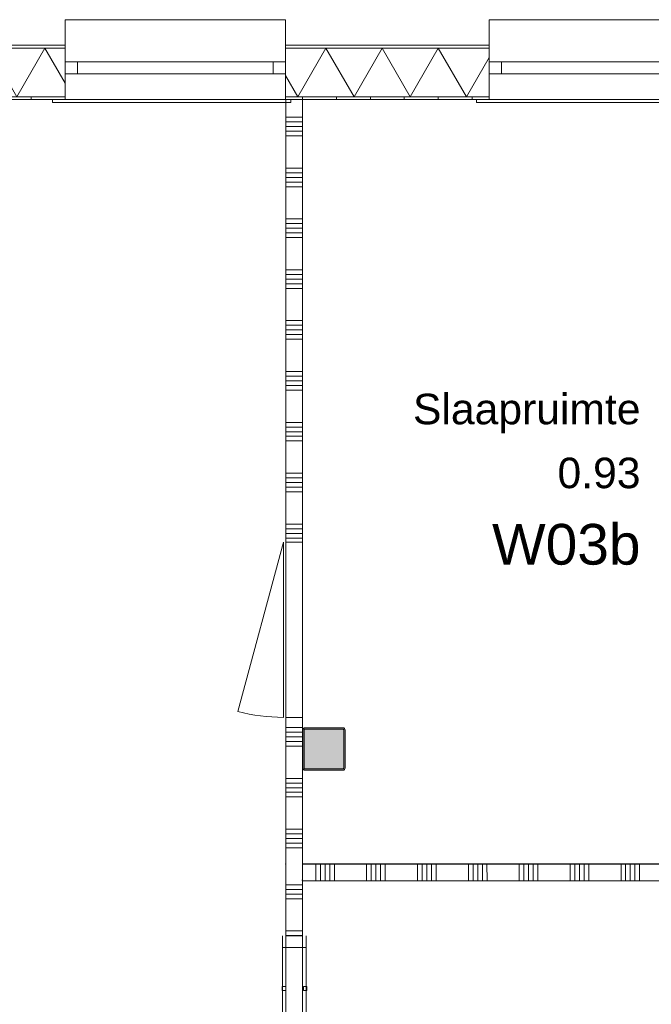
# Model space of a CAD drawing. Header units: millimetres. Extents: x -850 to 154668, y -80411 to 71019.
# Tile 191 of 236: x 54532 to 58257, y 48577 to 54385. Entities that reach past the tile are written whole.
import ezdxf
from ezdxf.enums import TextEntityAlignment as Align

# ---------------------------------------------------------------- set-up
doc = ezdxf.new("R2010")
doc.units = ezdxf.units.MM
doc.header["$MEASUREMENT"] = 0
for name, color, linetype in [('New_21 Buitenwanden', 7, 'Continuous'), ('New_21 Buitenwanden Doorsnede-arcering', 7, 'Continuous'), ('New_21 Buitenwanden Laagscheidingslijnen', 7, 'Continuous'), ('New_21 Buitenwanden Ramen', 7, 'Continuous'), ('New_22 NC Binnenwanden', 7, 'Continuous'), ('New_22 NC Binnenwanden Deuren', 7, 'Continuous'), ('New_22 NC Binnenwanden Doorsnede-arcering', 7, 'Continuous'), ('New_22 NC Binnenwanden Laagscheidingslijnen', 7, 'Continuous'), ('New_22 NC Binnenwanden Ramen', 7, 'Continuous'), ('New_23 Vloeren', 7, 'Continuous'), ('New_72 Vaste Inrichting', 7, 'Continuous'), ('New_Z Ruimtefuncties', 7, 'Continuous'), ('New_Z Ruimtefuncties Zone omranding', 7, 'Continuous'), ('New_Z Ruimtefuncties Zone tekst', 7, 'Continuous'), ('S-COLS-____-OTLN.RVT S', 7, 'Continuous'), ('S-COLS-____-OTLN.RVT S 2D arcering', 7, 'Continuous')]:
    doc.layers.add(name, color=color, linetype=linetype)
doc.styles.add('GENERATED_STYLE_1', font='arial.ttf')
doc.styles.add('GENERATED_STYLE_2', font='arial.ttf')
pattern_1 = [(270, (0, 0), (200, 0), [])]

# ---------------------------------------------------------------- blocks, each defined once
blk = doc.blocks.new('Slab_3_1', base_point=(31200.9, 49880))
at = {"layer": 'New_23 Vloeren', "color": 7, "linetype": 'Continuous', "lineweight": 0, "flags": 128}
blk.add_lwpolyline([(31200.9, 49880), (31200.9, 38994.9), (42600, 38994.9), (42600, 36555.1), (50070.2, 36555.1), (50070.2, 33195.8), (61804.1, 33195.8), (61804.1, 53915), (31400.3, 53915), (31400.3, 49880)], close=True, dxfattribs=at)
blk = doc.blocks.new('*X124')
at = {"layer": 'New_22 NC Binnenwanden Doorsnede-arcering', "color": 254, "linetype": 'Continuous', "lineweight": 0, "true_color": 0xe9ebeb}
for p, q in [((56100.6, 53809.9), (56200.6, 53809.9)), ((56100.6, 53782.4), (56200.6, 53782.4)), ((56100.6, 53755), (56200.6, 53755)), ((56100.6, 53727.6), (56200.6, 53727.6)), ((56100.6, 53700.1), (56200.6, 53700.1)), ((56100.6, 53509.9), (56200.6, 53509.9)), ((56100.6, 53482.4), (56200.6, 53482.4)), ((56100.6, 53455), (56200.6, 53455)), ((56100.6, 53427.6), (56200.6, 53427.6)), ((56100.6, 53400.1), (56200.6, 53400.1)), ((56100.6, 53209.9), (56200.6, 53209.9)), ((56100.6, 53182.4), (56200.6, 53182.4)), ((56100.6, 53155), (56200.6, 53155)), ((56100.6, 53127.6), (56200.6, 53127.6)), ((56100.6, 53100.1), (56200.6, 53100.1)), ((56100.6, 52909.9), (56200.6, 52909.9)), ((56100.6, 52882.4), (56200.6, 52882.4)), ((56100.6, 52855), (56200.6, 52855)), ((56100.6, 52827.6), (56200.6, 52827.6)), ((56100.6, 52800.1), (56200.6, 52800.1)), ((56100.6, 52609.9), (56200.6, 52609.9)), ((56100.6, 52582.4), (56200.6, 52582.4)), ((56100.6, 52555), (56200.6, 52555)), ((56100.6, 52527.6), (56200.6, 52527.6)), ((56100.6, 52500.1), (56200.6, 52500.1)), ((56100.6, 52309.9), (56200.6, 52309.9)), ((56100.6, 52282.4), (56200.6, 52282.4)), ((56100.6, 52255), (56200.6, 52255)), ((56100.6, 52227.6), (56200.6, 52227.6)), ((56100.6, 52200.1), (56200.6, 52200.1)), ((56100.6, 52009.9), (56200.6, 52009.9)), ((56100.6, 51982.4), (56200.6, 51982.4)), ((56100.6, 51955), (56200.6, 51955)), ((56100.6, 51927.6), (56200.6, 51927.6)), ((56100.6, 51900.1), (56200.6, 51900.1)), ((56100.6, 51709.9), (56200.6, 51709.9)), ((56100.6, 51682.4), (56200.6, 51682.4)), ((56100.6, 51655), (56200.6, 51655)), ((56100.6, 51627.6), (56200.6, 51627.6)), ((56100.6, 51600.1), (56200.6, 51600.1)), ((56100.6, 51409.9), (56200.6, 51409.9)), ((56100.6, 51382.4), (56200.6, 51382.4)), ((56100.6, 51355), (56200.6, 51355)), ((56100.6, 51327.6), (56200.6, 51327.6))]:
    blk.add_line(p, q, dxfattribs=at)
blk = doc.blocks.new('*X125')
at = {"layer": 'New_22 NC Binnenwanden Doorsnede-arcering', "color": 254, "linetype": 'Continuous', "lineweight": 0, "true_color": 0xe9ebeb}
for p, q in [((56100.6, 50209.9), (56200.6, 50209.9)), ((56100.6, 50182.4), (56200.6, 50182.4)), ((56100.6, 50155), (56200.6, 50155)), ((56100.6, 50127.6), (56200.6, 50127.6)), ((56100.6, 50100.1), (56200.6, 50100.1)), ((56100.6, 49909.9), (56200.6, 49909.9)), ((56100.6, 49882.4), (56200.6, 49882.4)), ((56100.6, 49855), (56200.6, 49855)), ((56100.6, 49827.6), (56200.6, 49827.6)), ((56100.6, 49800.1), (56200.6, 49800.1)), ((56100.6, 49609.9), (56200.6, 49609.9)), ((56100.6, 49582.4), (56200.6, 49582.4)), ((56100.6, 49555), (56200.6, 49555)), ((56100.6, 49527.6), (56200.6, 49527.6)), ((56100.6, 49500.1), (56200.6, 49500.1))]:
    blk.add_line(p, q, dxfattribs=at)
blk = doc.blocks.new('D1 22_3')
at = {"layer": 'New_22 NC Binnenwanden Deuren', "color": 1, "linetype": 'Continuous', "lineweight": 0}
for q in [(-481.8, 267.6), (-517, 0)]:
    blk.add_line((517, 0), q, dxfattribs=at)
at = {"layer": 'New_22 NC Binnenwanden Deuren', "color": 7, "linetype": 'Continuous', "lineweight": 0}
for p, q in [((-517, -114), (-517, -14)), ((-517, -114), (-517, -14)), ((517, -114), (517, -14)), ((517, -114), (517, -14))]:
    blk.add_line(p, q, dxfattribs=at)
at = {"layer": 'New_22 NC Binnenwanden Deuren', "color": 1, "linetype": 'Continuous', "lineweight": 0}
blk.add_arc((517, 0), 1034, 165, 180, dxfattribs=at)
blk = doc.blocks.new('*X127')
at = {"layer": 'New_22 NC Binnenwanden Doorsnede-arcering', "color": 254, "linetype": 'Continuous', "lineweight": 0, "true_color": 0xe9ebeb}
blk.add_line((56195.7, 49309.9), (56200.6, 49309.9), dxfattribs=at)
blk = doc.blocks.new('Wall_22_1', base_point=(56200.6, 53915))
at = {"layer": 'New_22 NC Binnenwanden', "color": 8, "linetype": 'Continuous', "lineweight": 0, "true_color": 0x778488}
for p, q in [((56200.6, 51303.7), (56100.6, 51303.7)), ((56200.6, 50269.7), (56100.6, 50269.7))]:
    blk.add_line(p, q, dxfattribs=at)
at = {"layer": 'New_22 NC Binnenwanden', "color": 8, "linetype": 'Continuous', "lineweight": 0, "true_color": 0x778488, "flags": 128}
for points in [[(56100.6, 53915), (56100.6, 51303.7)], [(56200.6, 53915), (56100.6, 53915)], [(56200.6, 51303.7), (56200.6, 53915)], [(56100.6, 50269.7), (56100.6, 49405)], [(56200.6, 50189), (56200.6, 50269.7)], [(56200.6, 49405), (56200.6, 49971)]]:
    blk.add_lwpolyline(points, dxfattribs=at)
at = {"layer": 'New_22 NC Binnenwanden Laagscheidingslijnen', "color": 8, "linetype": 'Continuous', "lineweight": 0, "true_color": 0x778488}
blk.add_line((56200.6, 49305), (56200.6, 49405), dxfattribs=at)
blk.add_point((56100.6, 49405), dxfattribs=at)
at = {"layer": 'New_22 NC Binnenwanden', "color": 8, "lineweight": 0, "true_color": 0x778488}
for name in ['*X124', '*X125', '*X127']:
    blk.add_blockref(name, (0, 0), dxfattribs=at)
at = {"layer": 'New_22 NC Binnenwanden Deuren', "color": 1, "linetype": 'Continuous', "lineweight": 0, "zscale": 1000, "rotation": 90.00012188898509}
blk.add_blockref('D1 22_3', (56086.6, 50786.7), dxfattribs=at)
blk = doc.blocks.new('*X142')
at = {"layer": 'New_22 NC Binnenwanden Doorsnede-arcering', "color": 254, "linetype": 'Continuous', "lineweight": 0, "true_color": 0xe9ebeb}
for p, q in [((56100.6, 49282.4), (56200.6, 49282.4)), ((56100.6, 49255), (56200.6, 49255)), ((56100.6, 49227.6), (56200.6, 49227.6)), ((56100.6, 49200.1), (56200.6, 49200.1)), ((56100.6, 49009.9), (56200.6, 49009.9)), ((56100.6, 48982.4), (56200.6, 48982.4))]:
    blk.add_line(p, q, dxfattribs=at)
blk = doc.blocks.new('*X143')
at = {"layer": 'New_22 NC Binnenwanden Doorsnede-arcering', "color": 254, "linetype": 'Continuous', "lineweight": 0, "true_color": 0xe9ebeb}
for p, q in [((56100.6, 48355), (56200.6, 48355)), ((56100.6, 48327.6), (56200.6, 48327.6)), ((56100.6, 48300.1), (56200.6, 48300.1)), ((56100.6, 48109.9), (56200.6, 48109.9)), ((56100.6, 48082.4), (56200.6, 48082.4)), ((56100.6, 48055), (56200.6, 48055)), ((56100.6, 48027.6), (56200.6, 48027.6)), ((56100.6, 48000.1), (56200.6, 48000.1)), ((56100.6, 47809.9), (56200.6, 47809.9)), ((56100.6, 47782.4), (56200.6, 47782.4)), ((56100.6, 47755), (56200.6, 47755)), ((56100.6, 47727.6), (56200.6, 47727.6)), ((56100.6, 47700.1), (56200.6, 47700.1)), ((56100.6, 47509.9), (56200.6, 47509.9)), ((56100.6, 47482.4), (56200.6, 47482.4)), ((56100.6, 47455), (56200.6, 47455)), ((56100.6, 47427.6), (56200.6, 47427.6)), ((56100.6, 47400.1), (56200.6, 47400.1)), ((56100.6, 47209.9), (56200.6, 47209.9)), ((56100.6, 47182.4), (56200.6, 47182.4)), ((56100.6, 47155), (56200.6, 47155)), ((56100.6, 47127.6), (56200.6, 47127.6)), ((56100.6, 47100.1), (56200.6, 47100.1)), ((56100.6, 46909.9), (56200.6, 46909.9)), ((56100.6, 46882.4), (56200.6, 46882.4)), ((56100.6, 46855), (56200.6, 46855)), ((56100.6, 46827.6), (56200.6, 46827.6)), ((56100.6, 46800.1), (56200.6, 46800.1)), ((56100.6, 46609.9), (56200.6, 46609.9)), ((56100.6, 46582.4), (56200.6, 46582.4)), ((56100.6, 46555), (56200.6, 46555)), ((56100.6, 46527.6), (56200.6, 46527.6)), ((56100.6, 46500.1), (56200.6, 46500.1)), ((56100.6, 46309.9), (56200.6, 46309.9)), ((56100.6, 46282.4), (56200.6, 46282.4))]:
    blk.add_line(p, q, dxfattribs=at)
blk = doc.blocks.new('*X144')
at = {"layer": 'New_22 NC Binnenwanden Doorsnede-arcering', "color": 254, "linetype": 'Continuous', "lineweight": 0, "true_color": 0xe9ebeb}
for p, q in [((56100.6, 45655), (56200.6, 45655)), ((56100.6, 45627.6), (56200.6, 45627.6)), ((56100.6, 45600.1), (56200.6, 45600.1)), ((56100.6, 45409.9), (56200.6, 45409.9)), ((56100.6, 45382.4), (56200.6, 45382.4)), ((56100.6, 45355), (56200.6, 45355)), ((56100.6, 45327.6), (56200.6, 45327.6)), ((56100.6, 45300.1), (56200.6, 45300.1)), ((56100.6, 45109.9), (56200.6, 45109.9)), ((56100.6, 45082.4), (56200.6, 45082.4)), ((56100.6, 45055), (56200.6, 45055)), ((56100.6, 45027.6), (56200.6, 45027.6)), ((56100.6, 45000.1), (56200.6, 45000.1))]:
    blk.add_line(p, q, dxfattribs=at)
blk = doc.blocks.new('R rond 22')
at = {"layer": 'New_22 NC Binnenwanden Ramen', "color": 1, "linetype": 'Continuous', "lineweight": 0}
for p, q in [((-300, 0), (-233, 0)), ((-233, 0), (-233, -139)), ((-233, 0), (233, 0)), ((233, -139), (233, 0)), ((233, 0), (300, 0)), ((-233, -139), (-300, -139)), ((233, -139), (-233, -139)), ((300, -139), (233, -139))]:
    blk.add_line(p, q, dxfattribs=at)
at = {"layer": 'New_22 NC Binnenwanden Ramen', "color": 9, "linetype": 'Continuous', "lineweight": 0}
for p, q in [((-300, -19), (300, -19)), ((-300, -119), (300, -119))]:
    blk.add_line(p, q, dxfattribs=at)
at = {"layer": 'New_22 NC Binnenwanden Ramen', "color": 7, "linetype": 'Continuous', "lineweight": 0}
for p, q in [((-300, -119), (-300, -19)), ((-300, -119), (-300, -19)), ((300, -119), (300, -19)), ((300, -119), (300, -19))]:
    blk.add_line(p, q, dxfattribs=at)
blk = doc.blocks.new('Wall_26_1', base_point=(56200.6, 49305))
at = {"layer": 'New_22 NC Binnenwanden', "color": 8, "linetype": 'Continuous', "lineweight": 0, "true_color": 0x778488}
for p, q in [((56200.6, 48980.1), (56100.6, 48980.1)), ((56200.6, 48380.1), (56100.6, 48380.1)), ((56200.6, 46275), (56100.6, 46275)), ((56200.6, 45675), (56100.6, 45675))]:
    blk.add_line(p, q, dxfattribs=at)
at = {"layer": 'New_22 NC Binnenwanden', "color": 8, "linetype": 'Continuous', "lineweight": 0, "true_color": 0x778488, "flags": 128}
for points in [[(56100.6, 49305), (56100.6, 48980.1)], [(56200.6, 48980.1), (56200.6, 49305)], [(56100.6, 48380.1), (56100.6, 46275)], [(56200.6, 46275), (56200.6, 48380.1)], [(56100.6, 45675), (56100.6, 44905)], [(56200.6, 44905), (56200.6, 45675)]]:
    blk.add_lwpolyline(points, dxfattribs=at)
at = {"layer": 'New_22 NC Binnenwanden Laagscheidingslijnen', "color": 8, "linetype": 'Continuous', "lineweight": 0, "true_color": 0x778488}
blk.add_line((56100.6, 44905), (56200.6, 44905), dxfattribs=at)
at = {"layer": 'New_22 NC Binnenwanden', "color": 8, "lineweight": 0, "true_color": 0x778488}
for name in ['*X142', '*X143', '*X144']:
    blk.add_blockref(name, (0, 0), dxfattribs=at)
at = {"layer": 'New_22 NC Binnenwanden Ramen', "color": 1, "linetype": 'Continuous', "lineweight": 0, "zscale": 1000, "rotation": 90.00012188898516}
for p in [(56081.6, 48680.1), (56081.6, 45975)]:
    blk.add_blockref('R rond 22', p, dxfattribs=at)
blk = doc.blocks.new('*X1539')
at = {"layer": 'New_21 Buitenwanden Doorsnede-arcering', "linetype": 'Continuous', "lineweight": 0, "true_color": 0xe9ebeb}
for points in [[(54275, 54217.2), (54275, 54217.1), (54302.7, 54217.1), (54302.7, 54217.2)], [(54452.7, 54217.2), (54452.7, 54217.1), (54602.7, 54217.1), (54602.7, 54217.2)], [(54800, 54217.2), (54752.7, 54217.2), (54752.7, 54217.1), (54800, 54217.1)]]:
    blk.add_hatch(color=254, dxfattribs=at).paths.add_polyline_path(points)
blk = doc.blocks.new('*X1540')
at = {"layer": 'New_21 Buitenwanden Doorsnede-arcering', "linetype": 'Continuous', "lineweight": 0, "true_color": 0xe9ebeb}
for points in [[(56100, 54217.1), (56102.7, 54217.1), (56102.7, 54217.2), (56100, 54217.2)], [(56252.7, 54217.2), (56252.7, 54217.1), (56402.7, 54217.1), (56402.7, 54217.2)], [(56552.7, 54217.2), (56552.7, 54217.1), (56702.7, 54217.1), (56702.7, 54217.2)], [(56852.7, 54217.2), (56852.7, 54217.1), (57002.7, 54217.1), (57002.7, 54217.2)], [(57300, 54217.2), (57152.7, 54217.2), (57152.7, 54217.1), (57300, 54217.1)]]:
    blk.add_hatch(color=254, dxfattribs=at).paths.add_polyline_path(points)
blk = doc.blocks.new('*X1543')
at = {"layer": 'New_21 Buitenwanden Doorsnede-arcering', "linetype": 'Continuous', "lineweight": 0, "true_color": 0xe9ebeb}
for points in [[(54275, 53930), (54302.7, 53930), (54302.7, 53930.1), (54275, 53930.1)], [(54452.7, 53930.1), (54452.7, 53930), (54602.7, 53930), (54602.7, 53930.1)], [(54800, 53930.1), (54752.7, 53930.1), (54752.7, 53930), (54800, 53930)]]:
    blk.add_hatch(color=254, dxfattribs=at).paths.add_polyline_path(points)
blk = doc.blocks.new('*X1544')
at = {"layer": 'New_21 Buitenwanden Doorsnede-arcering', "linetype": 'Continuous', "lineweight": 0, "true_color": 0xe9ebeb}
for points in [[(56100, 53930), (56102.7, 53930), (56102.7, 53930.1), (56100, 53930.1)], [(56252.7, 53930.1), (56252.7, 53930), (56402.7, 53930), (56402.7, 53930.1)], [(56552.7, 53930.1), (56552.7, 53930), (56702.7, 53930), (56702.7, 53930.1)], [(56852.7, 53930.1), (56852.7, 53930), (57002.7, 53930), (57002.7, 53930.1)], [(57300, 53930.1), (57152.7, 53930.1), (57152.7, 53930), (57300, 53930)]]:
    blk.add_hatch(color=254, dxfattribs=at).paths.add_polyline_path(points)
blk = doc.blocks.new('*X1547')
at = {"layer": 'New_21 Buitenwanden Doorsnede-arcering', "color": 254, "linetype": 'Continuous', "lineweight": 0, "true_color": 0xe9ebeb}
for p, q in [((54349.4, 54217.1), (54275, 54088.2)), ((54349.4, 54217.1), (54515.1, 53930.1)), ((54680.8, 54217.1), (54515.1, 53930.1)), ((54680.8, 54217.1), (54800, 54010.7))]:
    blk.add_line(p, q, dxfattribs=at)
blk = doc.blocks.new('*X1548')
at = {"layer": 'New_21 Buitenwanden Doorsnede-arcering', "color": 254, "linetype": 'Continuous', "lineweight": 0, "true_color": 0xe9ebeb}
for p, q in [((56337.8, 54217.1), (56172.1, 53930.1)), ((56337.8, 54217.1), (56503.5, 53930.1)), ((56669.2, 54217.1), (56503.5, 53930.1)), ((56669.2, 54217.1), (56834.9, 53930.1)), ((57000.6, 54217.1), (56834.9, 53930.1)), ((57000.6, 54217.1), (57166.3, 53930.1)), ((57300, 54161.6), (57166.3, 53930.1)), ((56100, 54055.1), (56172.1, 53930.1))]:
    blk.add_line(p, q, dxfattribs=at)
blk = doc.blocks.new('R1 22_7')
at = {"layer": 'New_21 Buitenwanden Ramen', "color": 1, "linetype": 'Continuous', "lineweight": 0}
for p, q in [((-725, 150.2), (-725, 168.2)), ((-725, 168.2), (680, 168.2)), ((-650, 150.2), (-680, 150.2)), ((-650, 150.2), (-680, 150.2)), ((-650, 135.2), (-650, 150.2)), ((-650, 135.2), (-650, 150.2)), ((-650, 0), (-650, 135.1)), ((-650, 0), (-650, 135.1)), ((650, 135.2), (650, 150.2)), ((650, 135.2), (650, 150.2)), ((650, 150.2), (680, 150.2)), ((650, 150.2), (680, 150.2)), ((650, 0), (650, 135.1)), ((650, 0), (650, 135.1)), ((680, 168.2), (680, 150.2)), ((-650, 0), (-577, 0)), ((-650, -72), (-650, 0)), ((-650, -72), (-650, 0)), ((-577, 0), (-577, -72)), ((-577, 0), (577, 0)), ((577, -72), (577, 0)), ((577, 0), (650, 0)), ((650, -72), (650, 0)), ((650, -72), (650, 0)), ((-577, -72), (-650, -72)), ((-650, -152), (-650, -72)), ((577, -72), (-577, -72)), ((650, -72), (577, -72)), ((650, -152), (650, -72)), ((-650, -170), (-650, -320)), ((650, -320), (650, -170)), ((-650, -320), (650, -320))]:
    blk.add_line(p, q, dxfattribs=at)
at = {"layer": 'New_21 Buitenwanden Ramen', "color": 9, "linetype": 'Continuous', "lineweight": 0}
for p, q in [((-650, 150.2), (650, 150.2)), ((-650, 135.1), (-650, 135.2)), ((-650, 135.1), (-650, 135.2)), ((650, 135.1), (650, 135.2)), ((650, 135.1), (650, 135.2)), ((-650, -170), (-650, -152)), ((650, -170), (650, -152))]:
    blk.add_line(p, q, dxfattribs=at)
blk = doc.blocks.new('Wall_263_1', base_point=(54275, 53915))
at = {"layer": 'New_21 Buitenwanden Doorsnede-arcering', "linetype": 'Continuous', "lineweight": 0, "true_color": 0xe9ebeb}
h = blk.add_hatch(dxfattribs=at)
h.set_pattern_fill('930_Lijnen_vert_200_0001', color=254, style=0, pattern_type=2)
h.set_pattern_definition(pattern_1)
h.paths.add_polyline_path([(54275, 53915), (54800, 53915), (54800, 53930), (54275, 53930)])
h = blk.add_hatch(dxfattribs=at)
h.set_pattern_fill('930_Lijnen_vert_200_0001', color=254, style=0, pattern_type=2)
h.set_pattern_definition(pattern_1)
h.paths.add_polyline_path([(56100, 53930), (56100, 53915), (57300, 53915), (57300, 53930)])
at = {"layer": 'New_21 Buitenwanden', "color": 8, "linetype": 'Continuous', "lineweight": 0, "true_color": 0x778488}
for p, q in [((54800, 54235.2), (54800, 54217.2)), ((54800, 54217.2), (54800, 54137.2)), ((56100, 54235.2), (56100, 54217.2)), ((56100, 54217.2), (56100, 54137.2)), ((57300, 54235.2), (57300, 54217.2)), ((57300, 54217.2), (57300, 54137.2)), ((54800, 54137.2), (54800, 54065.2)), ((56100, 54137.2), (56100, 54065.2)), ((57300, 54137.2), (57300, 54065.2)), ((54800, 54065.2), (54800, 53930.1)), ((56100, 54065.2), (56100, 53930.1)), ((57300, 54065.2), (57300, 53930.1)), ((54800, 53915), (54770, 53915)), ((54800, 53930.1), (54800, 53930)), ((54800, 53930), (54800, 53915)), ((56100, 53930.1), (56100, 53930)), ((56100, 53930), (56100, 53915)), ((56100, 53915), (56130, 53915)), ((57300, 53915), (57270, 53915)), ((57300, 53930.1), (57300, 53930)), ((57300, 53930), (57300, 53915))]:
    blk.add_line(p, q, dxfattribs=at)
at = {"layer": 'New_21 Buitenwanden', "color": 8, "linetype": 'Continuous', "lineweight": 0, "true_color": 0x778488, "flags": 128}
for points in [[(54800, 54235.2), (54275, 54235.2)], [(57300, 54235.2), (56100, 54235.2)], [(54275, 53915), (54800, 53915)], [(56100, 53915), (57300, 53915)]]:
    blk.add_lwpolyline(points, dxfattribs=at)
at = {"layer": 'New_21 Buitenwanden Laagscheidingslijnen', "color": 8, "linetype": 'Continuous', "lineweight": 0, "true_color": 0x778488}
for p, q in [((54800, 54217.2), (54275, 54217.2)), ((54800, 54217.1), (54275, 54217.1)), ((57300, 54217.2), (56100, 54217.2)), ((57300, 54217.1), (56100, 54217.1)), ((54275, 53930.1), (54800, 53930.1)), ((54275, 53930), (54800, 53930)), ((56100, 53930.1), (57300, 53930.1)), ((56100, 53930), (57300, 53930))]:
    blk.add_line(p, q, dxfattribs=at)
at = {"layer": 'New_21 Buitenwanden', "color": 8, "lineweight": 0, "true_color": 0x778488}
for name in ['*X1539', '*X1547', '*X1540', '*X1548', '*X1543', '*X1544']:
    blk.add_blockref(name, (0, 0), dxfattribs=at)
at = {"layer": 'New_21 Buitenwanden Ramen', "color": 1, "linetype": 'Continuous', "lineweight": 0, "xscale": -1, "zscale": 1000, "rotation": 180}
for p in [(55450, 54065.2), (57950, 54065.2)]:
    blk.add_blockref('R1 22_7', p, dxfattribs=at)
blk = doc.blocks.new('Morph_3_1')
at = {"layer": 'New_72 Vaste Inrichting', "color": 9, "linetype": 'Continuous', "lineweight": 0, "flags": 128}
for points in [[(56205.7, 48659.2), (56205.7, 48683.1)], [(56225.7, 48683.1), (56205.7, 48683.1)], [(56225.7, 48659.2), (56225.7, 48683.1)], [(56225.7, 48659.2), (56205.7, 48659.2)]]:
    blk.add_lwpolyline(points, dxfattribs=at)
blk = doc.blocks.new('Morph_4_1')
at = {"layer": 'New_72 Vaste Inrichting', "color": 9, "linetype": 'Continuous', "lineweight": 0, "flags": 128}
for points in [[(56080.6, 48659.2), (56080.6, 48683.1)], [(56100.6, 48683.1), (56080.6, 48683.1)], [(56100.6, 48659.2), (56100.6, 48683.1)], [(56100.6, 48659.2), (56080.6, 48659.2)]]:
    blk.add_lwpolyline(points, dxfattribs=at)
blk = doc.blocks.new('Column 53[53]_1', base_point=(0.5, 3))
at = {"layer": 'S-COLS-____-OTLN.RVT S 2D arcering', "linetype": 'Continuous', "lineweight": 0, "true_color": 0x778488}
h = blk.add_hatch(color=8, dxfattribs=at)
h.paths.add_polyline_path([(56200.9, 49971), (56201.9, 49966), (56204.7, 49961.8), (56208.9, 49959), (56213.9, 49958), (56437.9, 49958), (56442.9, 49959), (56447.1, 49961.8), (56449.9, 49966), (56450.9, 49971), (56450.9, 50195), (56449.9, 50199.9), (56447.1, 50204.2), (56442.9, 50207), (56437.9, 50208), (56213.9, 50208), (56208.9, 50207), (56204.7, 50204.2), (56201.9, 50199.9), (56200.9, 50195)])
h.paths.add_polyline_path([(56437.9, 49966), (56213.9, 49966), (56212, 49966.3), (56210.4, 49967.4), (56209.3, 49969), (56208.9, 49971), (56208.9, 50195), (56209.3, 50196.9), (56210.4, 50198.5), (56212, 50199.6), (56213.9, 50200), (56437.9, 50200), (56439.8, 50199.6), (56441.4, 50198.5), (56442.5, 50196.9), (56442.9, 50195), (56442.9, 49971), (56442.5, 49969), (56441.4, 49967.4), (56439.8, 49966.3)], flags=0)
blk.add_hatch(color=8, dxfattribs=at).paths.add_polyline_path([(56437.9, 50200), (56213.9, 50200), (56212, 50199.6), (56210.4, 50198.5), (56209.3, 50196.9), (56208.9, 50195), (56208.9, 49971), (56209.3, 49969), (56210.4, 49967.4), (56212, 49966.3), (56213.9, 49966), (56437.9, 49966), (56439.8, 49966.3), (56441.4, 49967.4), (56442.5, 49969), (56442.9, 49971), (56442.9, 50195), (56442.5, 50196.9), (56441.4, 50198.5), (56439.8, 50199.6)])
at = {"layer": 'S-COLS-____-OTLN.RVT S', "color": 1, "linetype": 'Continuous', "lineweight": 0}
for p, q in [((56201.9, 50199.9), (56200.9, 50195)), ((56200.9, 50195), (56200.9, 49971)), ((56204.7, 50204.2), (56201.9, 50199.9)), ((56208.9, 50207), (56204.7, 50204.2)), ((56213.9, 50208), (56208.9, 50207)), ((56208.9, 50195), (56209.3, 50196.9)), ((56208.9, 49971), (56208.9, 50195)), ((56209.3, 50196.9), (56210.4, 50198.5)), ((56210.4, 50198.5), (56212, 50199.6)), ((56212, 50199.6), (56213.9, 50200)), ((56437.9, 50208), (56213.9, 50208)), ((56213.9, 50200), (56437.9, 50200)), ((56442.9, 50207), (56437.9, 50208)), ((56437.9, 50200), (56439.8, 50199.6)), ((56439.8, 50199.6), (56441.4, 50198.5)), ((56441.4, 50198.5), (56442.5, 50196.9)), ((56442.5, 50196.9), (56442.9, 50195)), ((56447.1, 50204.2), (56442.9, 50207)), ((56442.9, 50195), (56442.9, 49971)), ((56449.9, 50199.9), (56447.1, 50204.2)), ((56450.9, 50195), (56449.9, 50199.9)), ((56450.9, 49971), (56450.9, 50195)), ((56200.9, 49971), (56201.9, 49966)), ((56201.9, 49966), (56204.7, 49961.8)), ((56204.7, 49961.8), (56208.9, 49959)), ((56209.3, 49969), (56208.9, 49971)), ((56208.9, 49959), (56213.9, 49958)), ((56210.4, 49967.4), (56209.3, 49969)), ((56212, 49966.3), (56210.4, 49967.4)), ((56213.9, 49966), (56212, 49966.3)), ((56437.9, 49966), (56213.9, 49966)), ((56213.9, 49958), (56437.9, 49958)), ((56439.8, 49966.3), (56437.9, 49966)), ((56437.9, 49958), (56442.9, 49959)), ((56441.4, 49967.4), (56439.8, 49966.3)), ((56442.5, 49969), (56441.4, 49967.4)), ((56442.9, 49971), (56442.5, 49969)), ((56442.9, 49959), (56447.1, 49961.8)), ((56447.1, 49961.8), (56449.9, 49966)), ((56449.9, 49966), (56450.9, 49971))]:
    blk.add_line(p, q, dxfattribs=at)
blk = doc.blocks.new('*X3087')
at = {"layer": 'New_22 NC Binnenwanden Doorsnede-arcering', "color": 254, "linetype": 'Continuous', "lineweight": 0, "true_color": 0xe9ebeb}
for p, q in [((56278, 49305), (56278, 49405)), ((56305.4, 49305), (56305.4, 49405)), ((56332.9, 49305), (56332.9, 49405)), ((56360.3, 49305), (56360.3, 49405)), ((56387.8, 49305), (56387.7, 49405)), ((56578, 49305.1), (56578, 49405.1)), ((56605.4, 49305.1), (56605.4, 49405.1)), ((56632.9, 49305.1), (56632.9, 49405.1)), ((56660.3, 49305.1), (56660.3, 49405.1)), ((56687.8, 49305.1), (56687.7, 49405.1)), ((56878, 49305.2), (56878, 49405.2)), ((56905.4, 49305.2), (56905.4, 49405.2)), ((56932.9, 49305.2), (56932.9, 49405.2)), ((56960.3, 49305.2), (56960.3, 49405.2)), ((56987.8, 49305.2), (56987.7, 49405.2)), ((57178, 49305.2), (57178, 49405.2)), ((57205.4, 49305.3), (57205.4, 49405.3)), ((57232.9, 49305.3), (57232.9, 49405.3)), ((57260.3, 49305.3), (57260.3, 49405.3)), ((57287.8, 49305.3), (57287.7, 49405.3)), ((57478, 49305.3), (57478, 49405.3)), ((57505.4, 49305.3), (57505.4, 49405.3)), ((57532.9, 49305.3), (57532.9, 49405.3)), ((57560.3, 49305.3), (57560.3, 49405.3)), ((57587.8, 49305.3), (57587.7, 49405.3)), ((57778, 49305.4), (57778, 49405.4)), ((57805.4, 49305.4), (57805.4, 49405.4)), ((57832.9, 49305.4), (57832.9, 49405.4)), ((57860.3, 49305.4), (57860.3, 49405.4)), ((57887.8, 49305.4), (57887.7, 49405.4)), ((58078, 49305.5), (58078, 49405.5)), ((58105.4, 49305.5), (58105.4, 49405.5)), ((58132.9, 49305.5), (58132.9, 49405.5)), ((58160.3, 49305.5), (58160.3, 49405.5)), ((58187.8, 49305.5), (58187.7, 49405.5)), ((58378, 49305.5), (58378, 49405.5)), ((58405.4, 49305.5), (58405.4, 49405.5)), ((58432.9, 49305.6), (58432.9, 49405.6)), ((58460.3, 49305.6), (58460.3, 49405.6)), ((58487.8, 49305.6), (58487.7, 49405.6)), ((58678, 49305.6), (58678, 49405.6)), ((58705.4, 49305.6), (58705.4, 49405.6)), ((58732.9, 49305.6), (58732.9, 49405.6)), ((58760.3, 49305.6), (58760.3, 49405.6)), ((58787.8, 49305.6), (58787.7, 49405.6))]:
    blk.add_line(p, q, dxfattribs=at)
blk = doc.blocks.new('Wall_653_1', base_point=(56200.6, 49305))
at = {"layer": 'New_22 NC Binnenwanden', "color": 8, "linetype": 'Continuous', "lineweight": 0, "true_color": 0x778488, "flags": 128}
for points in [[(56100.6, 49405), (56100.6, 49305)], [(58810.6, 49405.7), (56200.6, 49405)], [(56200.6, 49305), (58810.6, 49305.7)]]:
    blk.add_lwpolyline(points, dxfattribs=at)
at = {"layer": 'New_22 NC Binnenwanden Laagscheidingslijnen', "color": 8, "linetype": 'Continuous', "lineweight": 0, "true_color": 0x778488}
blk.add_line((56200.6, 49305), (56200.6, 49405), dxfattribs=at)
blk.add_point((56100.6, 49405), dxfattribs=at)
at = {"layer": 'New_22 NC Binnenwanden', "color": 8, "lineweight": 0, "true_color": 0x778488}
blk.add_blockref('*X3087', (0, 0), dxfattribs=at)
blk = doc.blocks.new('Slaapruimte_0.93_111_1', base_point=(57536.4, 51654.2))
at = {"layer": 'New_Z Ruimtefuncties Zone tekst', "color": 2, "lineweight": 0}
for tag, height, style, p in [('DUMMY_938', 180, 'GENERATED_STYLE_1', (58193, 52219.9)), ('ROOM_NAME', 180, 'GENERATED_STYLE_1', (58193, 52178.7)), ('DUMMY_939', 180, 'GENERATED_STYLE_1', (58193, 51842.7)), ('ROOM_NUMBER', 180, 'GENERATED_STYLE_1', (58193, 51801.6)), ('stWallCovering', 240, 'GENERATED_STYLE_2', (58193, 51410.7))]:
    blk.add_attdef(tag, text='', height=height, dxfattribs=dict(at, style=style)).set_placement(p, align=Align.TOP_RIGHT)
at = {"layer": 'New_Z Ruimtefuncties Zone tekst', "color": 2, "lineweight": 0, "style": 'GENERATED_STYLE_2'}
blk.add_attdef('DUMMY_940', text='', height=240, dxfattribs=at).set_placement((56879.7, 51465.6), align=Align.TOP_LEFT)

msp = doc.modelspace()

# ---------------------------------------------------------------- linework, layer by layer
at = {"layer": 'New_Z Ruimtefuncties Zone omranding', "color": 203, "linetype": 'Continuous', "lineweight": 0, "true_color": 0xb07cd8, "flags": 128}
for points in [[(50500.4, 49404.8), (51200.2, 49404.8), (51200.2, 44905), (56100.6, 44905), (56100.6, 53915), (50500.4, 53915)], [(61610.4, 49305.7), (56200.6, 49305.7), (56200.6, 44805), (55636.7, 44805), (55636.7, 41695.1), (61610.1, 41695.1)]]:
    msp.add_lwpolyline(points, close=True, dxfattribs=at)
at = {"layer": 'New_Z Ruimtefuncties Zone omranding', "color": 132, "linetype": 'Continuous', "lineweight": 0, "true_color": 0x01bedc, "flags": 128}
msp.add_lwpolyline([(56199.5, 53915), (56199.5, 49404.3), (58810.6, 49404.3), (58810.6, 53640), (58810.6, 53915)], close=True, dxfattribs=at)

# ---------------------------------------------------------------- block references
at = {"layer": 'New_21 Buitenwanden', "color": 8, "lineweight": 0, "true_color": 0x778488}
msp.add_blockref('Wall_263_1', (54275, 53915), dxfattribs=at)
at = {"layer": 'New_22 NC Binnenwanden', "color": 8, "lineweight": 0, "true_color": 0x778488}
for name, p in [('Wall_22_1', (56200.6, 53915)), ('Wall_653_1', (56200.6, 49305)), ('Wall_26_1', (56200.6, 49305))]:
    msp.add_blockref(name, p, dxfattribs=at)
at = {"layer": 'New_23 Vloeren', "color": 7, "linetype": 'Continuous', "lineweight": 0}
msp.add_blockref('Slab_3_1', (31200.9, 49880), dxfattribs=at)
at = {"layer": 'New_72 Vaste Inrichting', "linetype": 'Continuous', "lineweight": 0}
for name in ['Morph_4_1', 'Morph_3_1']:
    msp.add_blockref(name, (0, 0), dxfattribs=at)
at = {"layer": 'New_Z Ruimtefuncties', "color": 2, "linetype": 'Continuous', "lineweight": 0}
msp.add_blockref('Slaapruimte_0.93_111_1', (57536.4, 51654.2), dxfattribs=at).add_auto_attribs({'ROOM_NAME': 'Slaapruimte', 'ROOM_NUMBER': '0.93', 'stWallCovering': 'W03b'})
at = {"layer": 'S-COLS-____-OTLN.RVT S', "color": 1, "linetype": 'Continuous', "lineweight": 0}
msp.add_blockref('Column 53[53]_1', (0.5, 3), dxfattribs=at)

doc.saveas('drawing.dxf')
